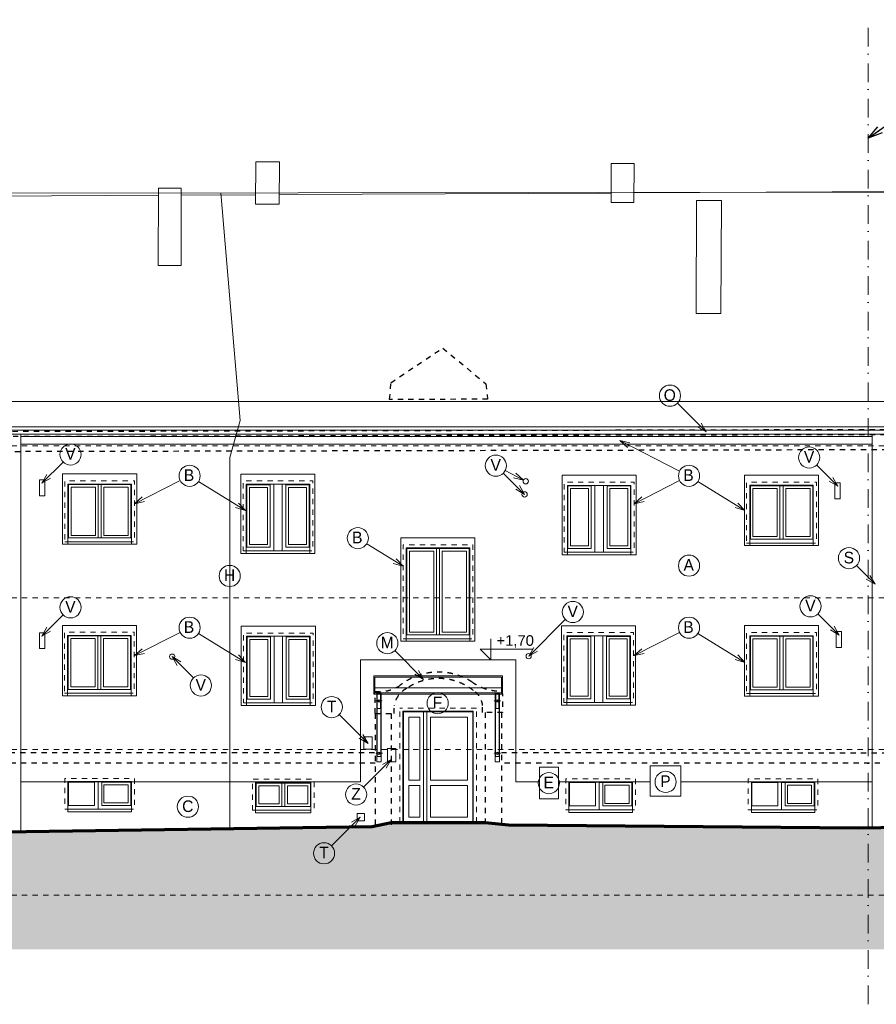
# Model space of a CAD drawing. Extents: x -2490 to 234697, y -105219 to -45378.
# Tile 9 of 15: x 38154 to 54352, y -63986 to -45378. Entities that reach past the tile are written whole.
import ezdxf

# ---------------------------------------------------------------- set-up
doc = ezdxf.new("R2010")
doc.units = 0
doc.header["$MEASUREMENT"] = 0
for name, pattern in [('Čerchovaná', [670.277762, 352.777767, -176.388884, 0, -141.111112]), ('ČERCHOVANÁ2', [5, 2.5, -1.25, 0, -1.25]), ('čárkovaná S', [200, 100, -100]), ('ČÁRKOVANÁ2', [9.525, 6.35, -3.175])]:
    doc.linetypes.add(name, pattern=pattern)
doc.layers.add('2D kreslení - obecné_Číslo_pera__241', color=9, linetype='Continuous', lineweight=13, true_color=0x808080)
doc.layers.add('vodorovné konstrukce_Číslo_pera__241', color=9, linetype='Continuous', lineweight=13, true_color=0x808080)
for name, color, linetype, lineweight in [('2D VÝPLNĚ_Číslo_pera__4', 91, 'Continuous', 13), ('2D ČÁRY_Číslo_pera__1', 7, 'Continuous', 15), ('2D ČÁRY_Číslo_pera__3', 150, 'Continuous', 13), ('blok F_hromosvody_Číslo_pera__1', 7, 'Continuous', 15), ('blok F_komíny_Číslo_pera__1', 7, 'Continuous', 15), ('blok F_pohled4_ADSL_Číslo_pera__1', 7, 'Continuous', 15), ('blok F_pohled4_fasáda_Číslo_pera__2', 1, 'Continuous', 25), ('blok F_pohled4_mřížky_Číslo_pera__1', 7, 'Continuous', 15), ('blok F_pohled4_okna_Číslo_pera__1', 7, 'Continuous', 15), ('blok F_pohled4_otvory_Číslo_pera__1', 7, 'Continuous', 15), ('blok F_pohled4_RIS_Číslo_pera__1', 7, 'Continuous', 15), ('blok F_pohled4_střecha_Číslo_pera__1', 7, 'Continuous', 15), ('blok F_pohled4_střecha_Číslo_pera__2', 1, 'Continuous', 25), ('blok F_pohled4_terén_Číslo_pera__6', 190, 'Continuous', 70), ('blok F_pohled4_zvonky_Číslo_pera__1', 7, 'Continuous', 15), ('blok I_komíny_Číslo_pera__1', 7, 'Continuous', 15), ('blok I_pohled5_střecha_Číslo_pera__1', 7, 'Continuous', 15), ('KRESBA_Číslo_pera__1', 7, 'Continuous', 15), ('KRESBA_Číslo_pera__4', 91, 'Continuous', 13), ('OSY_Číslo_pera__1', 7, 'Continuous', 15), ('POZNÁMKY.POPISKA_Číslo_pera__4', 91, 'Continuous', 13), ('POZNÁMKY.TEXT_Číslo_pera__4', 91, 'Continuous', 13), ('čárkovaná_Číslo_pera__1', 7, 'Continuous', 15)]:
    doc.layers.add(name, color=color, linetype=linetype, lineweight=lineweight)
doc.layers.add('vodorovné konstrukce', color=7, linetype='Continuous')
doc.styles.add('GENERATED_STYLE_1', font='arial.ttf')
doc.styles.add('GENERATED_STYLE_3', font='txt')
doc.styles.get("Standard").update_dxf_attribs({"font": 'txt', "bigfont": 'BIGFONT.SHX'})
doc.dimstyles.new('GENERATED_STYLE__4', dxfattribs={"dimtxt": 0.18, "dimasz": 273.6, "dimexe": 0.18, "dimexo": 0.0625, "dimgap": 0.09, "dimtad": 0, "dimtih": 1, "dimtoh": 1, "dimdec": 4, "dimzin": 0, "dimdsep": 46, "dimtxsty": 'Standard', "dimcen": 0.09, "dimadec": 0, "dimazin": 0, "dimtfac": 1, "dimtdec": 4, "dimtmove": 0, "dimatfit": 3, "dimldrblk": 'ARROWHEAD_3', "dimfxl": 0, "dimtolj": 1, "dimtzin": 0, "dimarcsym": 0})

# ---------------------------------------------------------------- blocks, each defined once
blk = doc.blocks.new('LINE_11432', base_point=(45791, -57847))
at = {"layer": 'vodorovné konstrukce_Číslo_pera__241', "linetype": 'Continuous'}
for q in [(45247, -57303), (45695, -57679), (45624, -57750)]:
    blk.add_line((45791, -57847), q, dxfattribs=at)
blk = doc.blocks.new('LINE_11873', base_point=(54328, -56046))
at = {"layer": 'vodorovné konstrukce_Číslo_pera__241', "linetype": 'Continuous'}
for q in [(53977, -55695), (54161, -55950), (54231, -55879)]:
    blk.add_line((54328, -56046), q, dxfattribs=at)
blk = doc.blocks.new('LINE_11875', base_point=(51135, -53168))
at = {"layer": 'vodorovné konstrukce_Číslo_pera__241', "linetype": 'Continuous'}
for q in [(50591, -52624), (51039, -53001), (50968, -53072)]:
    blk.add_line((51135, -53168), q, dxfattribs=at)
blk = doc.blocks.new('LINE_11876', base_point=(44595, -60446))
at = {"layer": 'vodorovné konstrukce_Číslo_pera__241', "linetype": 'Continuous'}
for q in [(44051, -60990), (44428, -60543), (44499, -60614)]:
    blk.add_line((44595, -60446), q, dxfattribs=at)
blk = doc.blocks.new('LINE_11877', base_point=(45180, -59357))
at = {"layer": 'vodorovné konstrukce_Číslo_pera__241', "linetype": 'Continuous'}
for q in [(44657, -59880), (45013, -59454), (45083, -59525)]:
    blk.add_line((45180, -59357), q, dxfattribs=at)
blk = doc.blocks.new('LINE_11878', base_point=(44740, -59055))
at = {"layer": 'vodorovné konstrukce_Číslo_pera__241', "linetype": 'Continuous'}
for q in [(44196, -58511), (44573, -58958), (44644, -58887)]:
    blk.add_line((44740, -59055), q, dxfattribs=at)
blk = doc.blocks.new('LINE_11882', base_point=(38572, -57028))
at = {"layer": 'vodorovné konstrukce_Číslo_pera__241', "linetype": 'Continuous'}
for q in [(38974, -56625), (38668, -56861), (38739, -56931)]:
    blk.add_line((38572, -57028), q, dxfattribs=at)
blk = doc.blocks.new('LINE_11884', base_point=(38572, -54139))
at = {"layer": 'vodorovné konstrukce_Číslo_pera__241', "linetype": 'Continuous'}
for q in [(38974, -53737), (38668, -53972), (38739, -54043)]:
    blk.add_line((38572, -54139), q, dxfattribs=at)
blk = doc.blocks.new('LINE_11886', base_point=(41037, -57416))
at = {"layer": 'vodorovné konstrukce_Číslo_pera__241', "linetype": 'Continuous'}
for q in [(41439, -57818), (41204, -57512), (41133, -57583)]:
    blk.add_line((41037, -57416), q, dxfattribs=at)
blk = doc.blocks.new('LINE_11887', base_point=(47779, -57407))
at = {"layer": 'vodorovné konstrukce_Číslo_pera__241', "linetype": 'Continuous'}
for q in [(48472, -56713), (47875, -57240), (47946, -57310)]:
    blk.add_line((47779, -57407), q, dxfattribs=at)
blk = doc.blocks.new('LINE_11888', base_point=(47702, -54350))
at = {"layer": 'vodorovné konstrukce_Číslo_pera__241', "linetype": 'Continuous'}
for q in [(47299, -53947), (47535, -54253), (47605, -54183)]:
    blk.add_line((47702, -54350), q, dxfattribs=at)
blk = doc.blocks.new('LINE_11889', base_point=(47679, -54078))
at = {"layer": 'vodorovné konstrukce_Číslo_pera__241', "linetype": 'Continuous'}
for q in [(47335, -53898), (47537, -53947), (47490, -54036)]:
    blk.add_line((47679, -54078), q, dxfattribs=at)
blk = doc.blocks.new('LINE_11890', base_point=(53652, -57008))
at = {"layer": 'vodorovné konstrukce_Číslo_pera__241', "linetype": 'Continuous'}
for q in [(53249, -56606), (53485, -56911), (53555, -56841)]:
    blk.add_line((53652, -57008), q, dxfattribs=at)
blk = doc.blocks.new('LINE_11891', base_point=(53627, -54196))
at = {"layer": 'vodorovné konstrukce_Číslo_pera__241', "linetype": 'Continuous'}
for q in [(53225, -53794), (53460, -54100), (53531, -54029)]:
    blk.add_line((53627, -54196), q, dxfattribs=at)
blk = doc.blocks.new('LINE_11906', base_point=(40327, -54525))
at = {"layer": 'vodorovné konstrukce_Číslo_pera__241', "linetype": 'Continuous'}
for q in [(41189, -54089), (40471, -54396), (40516, -54486)]:
    blk.add_line((40327, -54525), q, dxfattribs=at)
blk = doc.blocks.new('LINE_11907', base_point=(42424, -54653))
at = {"layer": 'vodorovné konstrukce_Číslo_pera__241', "linetype": 'Continuous'}
for q in [(41535, -54107), (42291, -54513), (42238, -54598)]:
    blk.add_line((42424, -54653), q, dxfattribs=at)
blk = doc.blocks.new('LINE_11908', base_point=(40327, -57396))
at = {"layer": 'vodorovné konstrukce_Číslo_pera__241', "linetype": 'Continuous'}
for q in [(41189, -56960), (40471, -57267), (40516, -57357)]:
    blk.add_line((40327, -57396), q, dxfattribs=at)
blk = doc.blocks.new('LINE_11909', base_point=(42424, -57524))
at = {"layer": 'vodorovné konstrukce_Číslo_pera__241', "linetype": 'Continuous'}
for q in [(41535, -56978), (42238, -57469), (42291, -57384)]:
    blk.add_line((42424, -57524), q, dxfattribs=at)
blk = doc.blocks.new('LINE_11910', base_point=(45403, -55707))
at = {"layer": 'vodorovné konstrukce_Číslo_pera__241', "linetype": 'Continuous'}
for q in [(44716, -55285), (45271, -55567), (45218, -55652)]:
    blk.add_line((45403, -55707), q, dxfattribs=at)
blk = doc.blocks.new('LINE_11911', base_point=(49771, -54525))
at = {"layer": 'vodorovné konstrukce_Číslo_pera__241', "linetype": 'Continuous'}
for q in [(50633, -54089), (49915, -54396), (49960, -54486)]:
    blk.add_line((49771, -54525), q, dxfattribs=at)
blk = doc.blocks.new('LINE_11912', base_point=(51868, -54653))
at = {"layer": 'vodorovné konstrukce_Číslo_pera__241', "linetype": 'Continuous'}
for q in [(50979, -54107), (51735, -54513), (51683, -54598)]:
    blk.add_line((51868, -54653), q, dxfattribs=at)
blk = doc.blocks.new('LINE_11913', base_point=(49771, -57396))
at = {"layer": 'vodorovné konstrukce_Číslo_pera__241', "linetype": 'Continuous'}
for q in [(50633, -56960), (49915, -57267), (49960, -57357)]:
    blk.add_line((49771, -57396), q, dxfattribs=at)
blk = doc.blocks.new('LINE_11914', base_point=(51868, -57524))
at = {"layer": 'vodorovné konstrukce_Číslo_pera__241', "linetype": 'Continuous'}
for q in [(50979, -56978), (51683, -57469), (51735, -57384)]:
    blk.add_line((51868, -57524), q, dxfattribs=at)
blk = doc.blocks.new('LINE_11923', base_point=(49500, -53333))
at = {"layer": 'vodorovné konstrukce_Číslo_pera__241', "linetype": 'Continuous'}
for q in [(50633, -53907), (49689, -53373), (49644, -53462)]:
    blk.add_line((49500, -53333), q, dxfattribs=at)
blk = doc.blocks.new('ARROWHEAD_3')
at = {"linetype": 'Continuous'}
blk.add_line((0, 0), (-1, 0), dxfattribs=at)
at = {"linetype": 'Continuous', "flags": 128}
blk.add_lwpolyline([(-1, 0.2679), (0, 0), (-1, -0.2679)], dxfattribs=at)

msp = doc.modelspace()

# ---------------------------------------------------------------- hatches: boundary and pattern name
at = {"layer": '2D VÝPLNĚ_Číslo_pera__4', "linetype": 'Continuous'}
msp.add_hatch(color=8, dxfattribs=at).paths.add_polyline_path([(16400.4, -60939.3), (16400.4, -62947.4), (79994.4, -62947.4), (79994.4, -60469.2), (68836.6, -60504.9), (62835.6, -60510.9), (62451.1, -60407.8), (60721.3, -60407.8), (60043.4, -60589.5), (54018.6, -60647.9), (47400, -60590.9), (46958.3, -60552.2), (45179.9, -60552.2), (44817.1, -60622.9), (37843, -60726.9), (31528.3, -60823.5), (31068.1, -60557.8), (29298.5, -60557.8), (28838.2, -60823.5)], flags=0)

# ---------------------------------------------------------------- linework, layer by layer
at = {"layer": '2D kreslení - obecné_Číslo_pera__241', "color": 8, "linetype": 'Continuous'}
for centre in [(50449.8, -52482.8), (39115.7, -53595.2), (53083.2, -53652.3), (47158, -53805.9), (41366.8, -53997.8), (50811.2, -53997.8), (44548.4, -55175.8), (53835.3, -55553.6), (50811.2, -55694.9), (42125.6, -55890.6), (39115.7, -56484), (48613.7, -56571.7), (53107.9, -56464.1), (41366.8, -56868.8), (50811.2, -56868.8), (45106, -57161.1), (41580.7, -57959.9), (44055, -58369.1), (46057.5, -58295.1), (48160.5, -59805.9), (50367.3, -59782.9), (44515.8, -60021.3), (41334.8, -60252.1), (43909.9, -61131.8)]:
    msp.add_circle(centre, 200, dxfattribs=at)
at = {"layer": '2D ČÁRY_Číslo_pera__1', "color": 8, "linetype": 'Čerchovaná'}
msp.add_line((54199.2, -63985.9), (54199.2, -45377.9), dxfattribs=at)
at = {"layer": '2D ČÁRY_Číslo_pera__1', "color": 8, "linetype": 'Continuous'}
for p, q in [((22155.4, -52596.5), (71801.5, -52596.5)), ((21160.7, -53132.9), (72796.2, -53132.9)), ((21236.3, -53207.9), (72721.8, -53207.9)), ((21285.5, -53074.7), (72671.5, -53074.7)), ((38176.6, -53207.9), (38176.6, -60721.9)), ((54276.2, -53207.9), (54276.2, -60645.4)), ((38176.6, -53252.2), (54276.2, -53252.2)), ((38176.6, -53402.2), (54276.2, -53402.2)), ((38176.6, -59782.9), (44598.6, -59782.9)), ((47535, -59782.9), (47981, -59782.9)), ((48345.4, -59782.9), (50077.5, -59782.9)), ((50657.1, -59782.9), (54276.2, -59782.9))]:
    msp.add_line(p, q, dxfattribs=at)
at = {"layer": '2D ČÁRY_Číslo_pera__1', "color": 8, "linetype": 'Continuous', "flags": 128}
for points in [[(40266.8, -55242.9), (40266.8, -55292.9), (40366.8, -55292.9), (40366.8, -53961.8), (38966.8, -53961.8), (38966.8, -55292.9), (39066.8, -55292.9), (39066.8, -55242.9)], [(43638, -55415.9), (43638, -55465.9), (43738, -55465.9), (43738, -53964.8), (42338, -53964.8), (42338, -55465.9), (42438, -55465.9), (42438, -55415.9)], [(49711.2, -55438.9), (49711.2, -55488.9), (49811.2, -55488.9), (49811.2, -53987.8), (48411.2, -53987.8), (48411.2, -55488.9), (48511.2, -55488.9), (48511.2, -55438.9)], [(53160.1, -55267.9), (53160.1, -55317.9), (53260.1, -55317.9), (53260.1, -53986.8), (51860.1, -53986.8), (51860.1, -55317.9), (51960.1, -55317.9), (51960.1, -55267.9)], [(39696.8, -55172.9), (39696.8, -54162.9), (39636.8, -54162.9), (39636.8, -55172.9)], [(52590.1, -55197.9), (52590.1, -54187.9), (52530.1, -54187.9), (52530.1, -55197.9)], [(46663.3, -57075.9), (46663.3, -57125.9), (46763.3, -57125.9), (46763.3, -55168.8), (45363.3, -55168.8), (45363.3, -57125.9), (45463.3, -57125.9), (45463.3, -57075.9)], [(46093.3, -57005.9), (46093.3, -55369.9), (46033.3, -55369.9), (46033.3, -57005.9)], [(40260.7, -58104.9), (40260.7, -58154.9), (40360.7, -58154.9), (40360.7, -56823.8), (38960.7, -56823.8), (38960.7, -58154.9), (39060.7, -58154.9), (39060.7, -58104.9)], [(43645, -58289.9), (43645, -58339.9), (43745, -58339.9), (43745, -56838.8), (42345, -56838.8), (42345, -58339.9), (42445, -58339.9), (42445, -58289.9)], [(49701.4, -58281.9), (49701.4, -58331.9), (49801.4, -58331.9), (49801.4, -56830.8), (48401.4, -56830.8), (48401.4, -58331.9), (48501.4, -58331.9), (48501.4, -58281.9)], [(53160.1, -58110.9), (53160.1, -58160.9), (53260.1, -58160.9), (53260.1, -56829.8), (51860.1, -56829.8), (51860.1, -58160.9), (51960.1, -58160.9), (51960.1, -58110.9)], [(39690.7, -58034.9), (39690.7, -57024.9), (39630.7, -57024.9), (39630.7, -58034.9)], [(52590.1, -58040.9), (52590.1, -57030.9), (52530.1, -57030.9), (52530.1, -58040.9)], [(43169.6, -60245.9), (43169.6, -59803.9), (43109.6, -59803.9), (43109.6, -60245.9)]]:
    msp.add_lwpolyline(points, dxfattribs=at)
at = {"layer": '2D ČÁRY_Číslo_pera__1', "color": 8, "linetype": 'čárkovaná S', "flags": 128}
for points in [[(39006.8, -55242.9), (40326.8, -55242.9), (40326.8, -54092.9), (39006.8, -54092.9)], [(42378, -55415.9), (43698, -55415.9), (43698, -54095.9), (42378, -54095.9)], [(48451.2, -55438.9), (49771.2, -55438.9), (49771.2, -54118.9), (48451.2, -54118.9)], [(51900.1, -55267.9), (53220.1, -55267.9), (53220.1, -54117.9), (51900.1, -54117.9)], [(45403.3, -57075.9), (46723.3, -57075.9), (46723.3, -55299.9), (45403.3, -55299.9)], [(39000.7, -58104.9), (40320.7, -58104.9), (40320.7, -56954.9), (39000.7, -56954.9)], [(42385, -58289.9), (43705, -58289.9), (43705, -56969.9), (42385, -56969.9)], [(48441.4, -58281.9), (49761.4, -58281.9), (49761.4, -56961.9), (48441.4, -56961.9)], [(51900.1, -58110.9), (53220.1, -58110.9), (53220.1, -56960.9), (51900.1, -56960.9)], [(39007, -60299.9), (40326.1, -60299.9), (40326.1, -59717.9), (39007, -59717.9)], [(48480, -60307.9), (49799.2, -60307.9), (49799.2, -59725.9), (48480, -59725.9)], [(51930, -60307.9), (53249.1, -60307.9), (53249.1, -59725.9), (51930, -59725.9)], [(42556, -60315.9), (43721.8, -60315.9), (43721.8, -59733.9), (42556, -59733.9)]]:
    msp.add_lwpolyline(points, close=True, dxfattribs=at)
at = {"layer": '2D ČÁRY_Číslo_pera__1', "color": 8, "linetype": 'Continuous', "flags": 128}
for points in [[(39066.8, -55242.9), (40266.8, -55242.9), (40266.8, -54152.9), (39066.8, -54152.9)], [(39076.8, -55172.9), (40256.8, -55172.9), (40256.8, -54162.9), (39076.8, -54162.9)], [(39126.8, -55122.9), (39586.8, -55122.9), (39586.8, -54212.9), (39126.8, -54212.9)], [(39746.8, -55122.9), (40206.8, -55122.9), (40206.8, -54212.9), (39746.8, -54212.9)], [(42438, -55415.9), (43638, -55415.9), (43638, -54155.9), (42438, -54155.9)], [(42448, -55345.9), (42888, -55345.9), (42888, -54165.9), (42448, -54165.9)], [(42498, -55295.9), (42838, -55295.9), (42838, -54215.9), (42498, -54215.9)], [(43628, -55345.9), (43188, -55345.9), (43188, -54165.9), (43628, -54165.9)], [(43578, -55295.9), (43238, -55295.9), (43238, -54215.9), (43578, -54215.9)], [(48511.2, -55438.9), (49711.2, -55438.9), (49711.2, -54178.9), (48511.2, -54178.9)], [(48521.2, -55368.9), (48961.2, -55368.9), (48961.2, -54188.9), (48521.2, -54188.9)], [(48571.2, -55318.9), (48911.2, -55318.9), (48911.2, -54238.9), (48571.2, -54238.9)], [(49701.2, -55368.9), (49261.2, -55368.9), (49261.2, -54188.9), (49701.2, -54188.9)], [(49651.2, -55318.9), (49311.2, -55318.9), (49311.2, -54238.9), (49651.2, -54238.9)], [(51960.1, -55267.9), (53160.1, -55267.9), (53160.1, -54177.9), (51960.1, -54177.9)], [(51970.1, -55197.9), (53150.1, -55197.9), (53150.1, -54187.9), (51970.1, -54187.9)], [(52020.1, -55147.9), (52480.1, -55147.9), (52480.1, -54237.9), (52020.1, -54237.9)], [(52640.1, -55147.9), (53100.1, -55147.9), (53100.1, -54237.9), (52640.1, -54237.9)], [(45463.3, -57075.9), (46663.3, -57075.9), (46663.3, -55359.9), (45463.3, -55359.9)], [(45473.3, -57005.9), (46653.3, -57005.9), (46653.3, -55369.9), (45473.3, -55369.9)], [(45523.3, -56955.9), (45983.3, -56955.9), (45983.3, -55419.9), (45523.3, -55419.9)], [(46143.3, -56955.9), (46603.3, -56955.9), (46603.3, -55419.9), (46143.3, -55419.9)], [(39060.7, -58104.9), (40260.7, -58104.9), (40260.7, -57014.9), (39060.7, -57014.9)], [(39070.7, -58034.9), (40250.7, -58034.9), (40250.7, -57024.9), (39070.7, -57024.9)], [(39120.7, -57984.9), (39580.7, -57984.9), (39580.7, -57074.9), (39120.7, -57074.9)], [(39740.7, -57984.9), (40200.7, -57984.9), (40200.7, -57074.9), (39740.7, -57074.9)], [(42445, -58289.9), (43645, -58289.9), (43645, -57029.9), (42445, -57029.9)], [(42455, -58219.9), (42895, -58219.9), (42895, -57039.9), (42455, -57039.9)], [(42505, -58169.9), (42845, -58169.9), (42845, -57089.9), (42505, -57089.9)], [(43635, -58219.9), (43195, -58219.9), (43195, -57039.9), (43635, -57039.9)], [(43585, -58169.9), (43245, -58169.9), (43245, -57089.9), (43585, -57089.9)], [(48501.4, -58281.9), (49701.4, -58281.9), (49701.4, -57021.9), (48501.4, -57021.9)], [(48511.4, -58211.9), (48951.4, -58211.9), (48951.4, -57031.9), (48511.4, -57031.9)], [(48561.4, -58161.9), (48901.4, -58161.9), (48901.4, -57081.9), (48561.4, -57081.9)], [(49691.4, -58211.9), (49251.4, -58211.9), (49251.4, -57031.9), (49691.4, -57031.9)], [(49641.4, -58161.9), (49301.4, -58161.9), (49301.4, -57081.9), (49641.4, -57081.9)], [(51960.1, -58110.9), (53160.1, -58110.9), (53160.1, -57020.9), (51960.1, -57020.9)], [(51970.1, -58040.9), (53150.1, -58040.9), (53150.1, -57030.9), (51970.1, -57030.9)], [(52020.1, -57990.9), (52480.1, -57990.9), (52480.1, -57080.9), (52020.1, -57080.9)], [(52640.1, -57990.9), (53100.1, -57990.9), (53100.1, -57080.9), (52640.1, -57080.9)], [(45721.8, -59752.2), (45721.8, -58557.3), (45511.8, -58557.3), (45511.8, -59752.2)], [(45851.8, -60552.2), (45851.8, -58457.3), (45791.8, -58457.3), (45791.8, -60552.2)], [(46621.8, -58557.3), (45921.8, -58557.3), (45921.8, -59752.2), (46621.8, -59752.2)], [(39067, -60299.9), (40266.1, -60299.9), (40266.1, -59777.9), (39067, -59777.9)], [(39077, -60229.9), (39567.2, -60229.9), (39567.2, -59787.9), (39077, -59787.9)], [(39637.2, -60299.9), (40266.1, -60299.9), (40266.1, -59782.9), (39637.2, -59782.9)], [(39707.2, -60229.9), (40256.1, -60229.9), (40256.1, -59787.9), (39707.2, -59787.9)], [(40206.1, -60179.9), (40206.1, -59837.9), (39747.2, -59837.9), (39747.2, -60179.9)], [(42616, -60315.9), (43661.8, -60315.9), (43661.8, -59793.9), (42616, -59793.9)], [(42626, -60245.9), (43651.8, -60245.9), (43651.8, -59803.9), (42626, -59803.9)], [(42676, -60195.9), (43059.6, -60195.9), (43059.6, -59853.9), (42676, -59853.9)], [(43601.8, -60195.9), (43601.8, -59853.9), (43219.6, -59853.9), (43219.6, -60195.9)], [(45721.8, -60452.2), (45721.8, -59852.2), (45511.8, -59852.2), (45511.8, -60452.2)], [(46621.8, -59852.2), (45921.8, -59852.2), (45921.8, -60452.2), (46621.8, -60452.2)], [(48540, -60307.9), (49739.2, -60307.9), (49739.2, -59785.9), (48540, -59785.9)], [(48550, -60237.9), (49040.3, -60237.9), (49040.3, -59795.9), (48550, -59795.9)], [(49110.3, -60307.9), (49739.2, -60307.9), (49739.2, -59790.9), (49110.3, -59790.9)], [(49180.3, -60237.9), (49729.2, -60237.9), (49729.2, -59795.9), (49180.3, -59795.9)], [(49679.2, -60187.9), (49679.2, -59845.9), (49220.3, -59845.9), (49220.3, -60187.9)], [(51990, -60307.9), (53189.1, -60307.9), (53189.1, -59785.9), (51990, -59785.9)], [(52000, -60237.9), (52490.2, -60237.9), (52490.2, -59795.9), (52000, -59795.9)], [(52560.2, -60307.9), (53189.1, -60307.9), (53189.1, -59790.9), (52560.2, -59790.9)], [(52630.2, -60237.9), (53179.1, -60237.9), (53179.1, -59795.9), (52630.2, -59795.9)], [(53129.1, -60187.9), (53129.1, -59845.9), (52670.2, -59845.9), (52670.2, -60187.9)], [(39067, -60299.9), (40266.1, -60299.9), (40266.1, -60349.9), (39067, -60349.9)], [(42616, -60315.9), (43661.8, -60315.9), (43661.8, -60365.9), (42616, -60365.9)], [(48540, -60307.9), (49739.2, -60307.9), (49739.2, -60357.9), (48540, -60357.9)], [(51990, -60307.9), (53189.1, -60307.9), (53189.1, -60357.9), (51990, -60357.9)]]:
    msp.add_lwpolyline(points, close=True, dxfattribs=at)
at = {"layer": '2D ČÁRY_Číslo_pera__3', "color": 8, "linetype": 'čárkovaná S'}
for p, q in [((234697.5, -53432.2), (-2489.7, -53432.2)), ((234697.5, -56302.2), (-2489.7, -56302.2)), ((234697.5, -59172.2), (-2489.7, -59172.2)), ((234697.5, -61922.2), (-2489.7, -61922.2))]:
    msp.add_line(p, q, dxfattribs=at)
at = {"layer": 'blok F_hromosvody_Číslo_pera__1', "color": 8, "linetype": 'Continuous'}
for p, q in [((27467.3, -48666.9), (55327.2, -48638.9)), ((42325.6, -52950.9), (41957.4, -48652.3)), ((42125.6, -53652.5), (42325.6, -52950.9)), ((42125.6, -60663), (42125.6, -53652.5))]:
    msp.add_line(p, q, dxfattribs=at)
at = {"layer": 'blok F_komíny_Číslo_pera__1', "color": 8, "linetype": 'Continuous'}
for p, q in [((42613.3, -48862.6), (42616.5, -48061.5)), ((42616.5, -48061.5), (43067.5, -48061.5)), ((43062, -48862.6), (43065.2, -48063.9)), ((49335.7, -48829.7), (49338.7, -48092.9)), ((49338.7, -48092.9), (49770.7, -48092.9)), ((49767.8, -48829.7), (49770.7, -48092.9)), ((40772.6, -50022.9), (40778.5, -48558.9)), ((40778.5, -48558.9), (41210.3, -48558.9)), ((41204.4, -50022.9), (41210.3, -48558.9)), ((42613.3, -48862.6), (43062, -48862.6)), ((49335.7, -48829.7), (49767.8, -48829.7)), ((50944.5, -50930.8), (50953.1, -48794.9)), ((50953.1, -48794.9), (51423.2, -48794.9)), ((51414.6, -50930.8), (51423.2, -48794.9)), ((40772.6, -50022.9), (41204.4, -50022.9)), ((50944.5, -50930.8), (51414.6, -50930.8))]:
    msp.add_line(p, q, dxfattribs=at)
at = {"layer": 'blok F_pohled4_ADSL_Číslo_pera__1', "color": 8, "linetype": 'Continuous', "flags": 128}
for points in [[(44659.8, -58934), (44819.8, -58934), (44819.8, -59164), (44659.8, -59164)], [(44533.1, -60377.2), (44673.1, -60377.2), (44673.1, -60517.2), (44533.1, -60517.2)]]:
    msp.add_lwpolyline(points, close=True, dxfattribs=at)
at = {"layer": 'blok F_pohled4_fasáda_Číslo_pera__2', "color": 8, "linetype": 'čárkovaná S'}
for p, q in [((21421, -53194.9), (72527.3, -53079.9)), ((72528.3, -53179.9), (21421, -53294.9)), ((21861.5, -53570.9), (72097.2, -53461.9)), ((44875.2, -58490.9), (44875.8, -58071.9)), ((47278.7, -58064.9), (47286.4, -58469.9)), ((45237.8, -58491.9), (45235.6, -58340.9)), ((46905.8, -58471.9), (46908.1, -58339.9)), ((44875.2, -58490.9), (45237.8, -58491.9)), ((44878.2, -58490.9), (44878.2, -60619.1)), ((45179.9, -58491.7), (45179.9, -60600.1)), ((47286.4, -58469.9), (46905.8, -58471.9)), ((46958.3, -58471.6), (46958.3, -60581)), ((47262.3, -58470), (47262.3, -60587.8)), ((31365.3, -59228), (44878.2, -59229.6)), ((47262.3, -59229.9), (60421.2, -59231.5)), ((44878.2, -59429.2), (31365.3, -59427.8)), ((60421.2, -59430.7), (47262.3, -59429.4))]:
    msp.add_line(p, q, dxfattribs=at)
for centre, major_axis, ratio, start_param, end_param in [((46071.7, -58888.6), (477.4, 1080), 0.9998684, 6.1287694, 7.3893243), ((46074.3, -58893.5), (-516.5, 931.8), 0.9999815, 5.1124178, 6.3847889), ((44954.4, -57346.8), (384.6, -619.8), 0.999466, 5.6196119, 6.2532576), ((45673.9, -58411.1), (-252.7, 365), 0.9997254, 6.1650674, 7.0896049), ((47237, -57170.3), (884.3, -172.8), 0.9936247, 4.2785296, 4.9504012), ((46518.6, -58384.4), (142.7, -366), 0.997596, 1.3135639, 2.1955562)]:
    msp.add_ellipse(centre, major_axis=major_axis, ratio=ratio, start_param=start_param, end_param=end_param, dxfattribs=at)
at = {"layer": 'blok F_pohled4_mřížky_Číslo_pera__1', "color": 8, "linetype": 'Continuous', "flags": 128}
for points in [[(38529.7, -54074.5), (38629.7, -54074.5), (38629.7, -54374.5), (38529.7, -54374.5)], [(53567.5, -54131.5), (53667.5, -54131.5), (53667.5, -54431.5), (53567.5, -54431.5)], [(38529.7, -56963.2), (38629.7, -56963.2), (38629.7, -57263.2), (38529.7, -57263.2)], [(53592.2, -56943.3), (53692.2, -56943.3), (53692.2, -57243.3), (53592.2, -57243.3)]]:
    msp.add_lwpolyline(points, close=True, dxfattribs=at)
at = {"layer": 'blok F_pohled4_okna_Číslo_pera__1', "color": 8, "linetype": 'Continuous', "flags": 128}
msp.add_lwpolyline([(47535, -59782.9), (47535, -57477.3), (44598.6, -57477.3), (44598.6, -59782.9)], dxfattribs=at)
at = {"layer": 'blok F_pohled4_otvory_Číslo_pera__1', "color": 8, "linetype": 'Continuous'}
for centre in [(47723.2, -54100.9), (47702, -54349.9), (41036.8, -57415.9), (47778.6, -57406.9)]:
    msp.add_circle(centre, 50, dxfattribs=at)
at = {"layer": 'blok F_pohled4_RIS_Číslo_pera__1', "color": 8, "linetype": 'Continuous', "flags": 128}
for points in [[(47981, -59503.9), (48345.4, -59503.9), (48345.4, -60101.9), (47981, -60101.9)], [(50077.5, -59476.9), (50657.1, -59476.9), (50657.1, -60050.9), (50077.5, -60050.9)]]:
    msp.add_lwpolyline(points, close=True, dxfattribs=at)
at = {"layer": 'blok F_pohled4_střecha_Číslo_pera__1', "color": 8, "linetype": 'Continuous'}
for p, q in [((35510.4, -48720.9), (40778, -48695.4)), ((41209.7, -48693.3), (42614, -48686.6)), ((43062.7, -48684.4), (49336.4, -48654.1)), ((49768.5, -48652), (57542.6, -48614.4))]:
    msp.add_line(p, q, dxfattribs=at)
at = {"layer": 'blok F_pohled4_střecha_Číslo_pera__2', "color": 8, "linetype": 'čárkovaná S'}
for p, q in [((45172.7, -52237.9), (46154.7, -51582.9)), ((46154.7, -51582.9), (46971, -52261.9)), ((45149.2, -52555.9), (45172.7, -52237.9)), ((46971, -52261.9), (47002.6, -52551)), ((47002.6, -52551), (45149.2, -52555.9))]:
    msp.add_line(p, q, dxfattribs=at)
at = {"layer": 'blok F_pohled4_terén_Číslo_pera__6', "color": 8, "linetype": 'Continuous'}
for p, q in [((37843, -60726.9), (44817.1, -60622.9)), ((44817.1, -60622.9), (45179.9, -60552.2)), ((45179.9, -60552.2), (46958.3, -60552.2)), ((46958.3, -60552.2), (47400, -60590.9)), ((47400, -60590.9), (54018.6, -60647.9)), ((54018.6, -60647.9), (60043.4, -60589.5))]:
    msp.add_line(p, q, dxfattribs=at)
at = {"layer": 'blok F_pohled4_zvonky_Číslo_pera__1', "color": 8, "linetype": 'Continuous', "flags": 128}
msp.add_lwpolyline([(45106.8, -59152.3), (45266.8, -59152.3), (45266.8, -59402.3), (45106.8, -59402.3)], close=True, dxfattribs=at)
at = {"layer": 'blok I_komíny_Číslo_pera__1', "color": 8, "linetype": 'čárkovaná S'}
for p, q in [((45341.8, -60552.2), (45341.8, -58387.3)), ((46791.8, -58387.3), (45341.8, -58387.3)), ((46791.8, -60552.2), (46791.8, -58387.3))]:
    msp.add_line(p, q, dxfattribs=at)
at = {"layer": 'blok I_komíny_Číslo_pera__1', "color": 8, "linetype": 'Continuous'}
for p, q in [((45401.8, -60552.2), (45401.8, -58447.3)), ((46731.8, -58447.3), (45401.8, -58447.3)), ((45411.8, -60552.2), (45411.8, -58457.3)), ((46721.8, -58457.3), (45411.8, -58457.3)), ((46721.8, -60552.2), (46721.8, -58457.3)), ((46731.8, -60552.2), (46731.8, -58447.3))]:
    msp.add_line(p, q, dxfattribs=at)
at = {"layer": 'blok I_pohled5_střecha_Číslo_pera__1', "color": 8, "linetype": 'Continuous'}
for p, q in [((42958, -54155.9), (42958, -55415.9)), ((43118, -54155.9), (43118, -55415.9)), ((49031.2, -54178.9), (49031.2, -55438.9)), ((49191.2, -54178.9), (49191.2, -55438.9)), ((42965, -57029.9), (42965, -58289.9)), ((43125, -57029.9), (43125, -58289.9)), ((49021.4, -57021.9), (49021.4, -58281.9)), ((49181.4, -57021.9), (49181.4, -58281.9))]:
    msp.add_line(p, q, dxfattribs=at)
at = {"layer": 'KRESBA_Číslo_pera__1', "color": 8, "linetype": 'Continuous'}
for p, q in [((44851.8, -57777.3), (47281.8, -57777.3)), ((44851.8, -57777.3), (44851.8, -58118.4)), ((47266.8, -57802.3), (44866.8, -57802.3)), ((44866.8, -57802.3), (44866.8, -58102.3)), ((47266.8, -57802.3), (47266.8, -58102.3)), ((47281.8, -57777.3), (47281.8, -58118.4)), ((44866.8, -58002.3), (47266.8, -58002.3)), ((44855, -58122.3), (47278.6, -58122.3)), ((44866.8, -58102.3), (47266.8, -58102.3)), ((44906.8, -58102.3), (44906.8, -59402.3)), ((44911.8, -58107.3), (44911.8, -59302.3)), ((44981.8, -58107.3), (44981.8, -59302.3)), ((44986.8, -58102.3), (44986.8, -59402.3)), ((47146.8, -58102.3), (47146.8, -59402.3)), ((47151.8, -58107.3), (47151.8, -59302.3)), ((47221.8, -58107.3), (47221.8, -59302.3)), ((47226.8, -58102.3), (47226.8, -59402.3)), ((44981.8, -59302.3), (44911.8, -59302.3)), ((47151.8, -59302.3), (47221.8, -59302.3)), ((44986.8, -59402.3), (44906.8, -59402.3)), ((47146.8, -59402.3), (47226.8, -59402.3))]:
    msp.add_line(p, q, dxfattribs=at)
at = {"layer": 'KRESBA_Číslo_pera__1', "color": 8, "linetype": 'Continuous', "flags": 128}
for points in [[(39066.8, -55292.9), (40266.8, -55292.9), (40266.8, -55242.9), (39066.8, -55242.9)], [(42438, -55465.9), (43638, -55465.9), (43638, -55415.9), (42438, -55415.9)], [(48511.2, -55488.9), (49711.2, -55488.9), (49711.2, -55438.9), (48511.2, -55438.9)], [(51960.1, -55317.9), (53160.1, -55317.9), (53160.1, -55267.9), (51960.1, -55267.9)], [(45463.3, -57125.9), (46663.3, -57125.9), (46663.3, -57075.9), (45463.3, -57075.9)], [(39060.7, -58154.9), (40260.7, -58154.9), (40260.7, -58104.9), (39060.7, -58104.9)], [(51960.1, -58160.9), (53160.1, -58160.9), (53160.1, -58110.9), (51960.1, -58110.9)], [(42445, -58339.9), (43645, -58339.9), (43645, -58289.9), (42445, -58289.9)], [(48501.4, -58331.9), (49701.4, -58331.9), (49701.4, -58281.9), (48501.4, -58281.9)]]:
    msp.add_lwpolyline(points, close=True, dxfattribs=at)
for points in [[(44855, -58122.3, -0.6077044), (44853, -58115.5), (44866.8, -58102.3)], [(47278.6, -58122.3, 0.6077044), (47280.6, -58115.5), (47266.8, -58102.3)]]:
    msp.add_lwpolyline(points, format="xyb", dxfattribs=at)
at = {"layer": 'KRESBA_Číslo_pera__1', "color": 8, "linetype": 'Continuous'}
for centre in [(44948.3, -58252.3), (47185.3, -58252.3), (44948.3, -59242.3), (47185.3, -59242.3)]:
    msp.add_circle(centre, 20, dxfattribs=at)
at = {"layer": 'KRESBA_Číslo_pera__4', "color": 8, "linetype": 'Continuous', "flags": 128}
msp.add_lwpolyline([(47063.8, -57077.3), (47063.8, -57477.3), (46863.8, -57277.3), (47863.8, -57277.3)], dxfattribs=at)
at = {"layer": 'OSY_Číslo_pera__1', "color": 8, "linetype": 'ČERCHOVANÁ2'}
for p, q in [((44880.1, -58252.3), (45013.5, -58252.3)), ((47118.6, -58252.3), (47252, -58252.3)), ((44881.6, -59242.3), (45015, -59242.3)), ((47118.6, -59242.3), (47252, -59242.3))]:
    msp.add_line(p, q, dxfattribs=at)
at = {"layer": 'čárkovaná_Číslo_pera__1', "color": 8, "linetype": 'ČÁRKOVANÁ2'}
for p, q in [((44986.8, -58107.3), (44906.8, -58107.3)), ((44976.8, -58112.3), (44916.8, -58112.3)), ((44916.8, -58395.4), (44916.8, -58112.3)), ((44976.8, -58395.4), (44976.8, -58112.3)), ((47146.8, -58107.3), (47226.8, -58107.3)), ((47156.8, -58112.3), (47216.8, -58112.3)), ((47156.8, -58395.4), (47156.8, -58112.3)), ((47216.8, -58395.4), (47216.8, -58112.3)), ((44916.8, -58395.4), (44976.8, -58395.4)), ((47216.8, -58395.4), (47156.8, -58395.4))]:
    msp.add_line(p, q, dxfattribs=at)

# ---------------------------------------------------------------- block references
at = {"layer": 'vodorovné konstrukce', "color": 8, "linetype": 'Continuous'}
for name, p in [('LINE_11875', (51135.2, -53168.2)), ('LINE_11923', (49500.1, -53333.1)), ('LINE_11884', (38571.7, -54139.2)), ('LINE_11888', (47702, -54349.9)), ('LINE_11889', (47678.9, -54077.8)), ('LINE_11891', (53627.2, -54196.3)), ('LINE_11906', (40326.8, -54525.2)), ('LINE_11907', (42423.6, -54653.3)), ('LINE_11911', (49771.2, -54525.2)), ('LINE_11912', (51867.9, -54653.3)), ('LINE_11910', (45403.3, -55707.2)), ('LINE_11873', (54327.9, -56046.2)), ('LINE_11882', (38571.7, -57028)), ('LINE_11887', (47778.6, -57406.9)), ('LINE_11890', (53651.9, -57008.1)), ('LINE_11908', (40326.8, -57396.2)), ('LINE_11909', (42423.6, -57524.3)), ('LINE_11913', (49771.2, -57396.2)), ('LINE_11914', (51867.9, -57524.3)), ('LINE_11432', (45791.4, -57846.5)), ('LINE_11886', (41036.8, -57415.9)), ('LINE_11878', (44740.4, -59054.5)), ('LINE_11877', (45179.9, -59357.2)), ('LINE_11876', (44595.3, -60446.4))]:
    msp.add_blockref(name, p, dxfattribs=at)

# ---------------------------------------------------------------- texts
at = {"layer": 'POZNÁMKY.TEXT_Číslo_pera__4', "color": 8, "linetype": 'Continuous', "attachment_point": 4}
for s, insert, char_height, style in [('{O}', (50332.1, -52473.9), 220, 'GENERATED_STYLE_3'), ('{V}', (39015.1, -53582.7), 220, 'GENERATED_STYLE_3'), ('{V}', (52982.7, -53639.7), 220, 'GENERATED_STYLE_3'), ('{V}', (47057.4, -53793.3), 220, 'GENERATED_STYLE_3'), ('{B}', (41258.2, -53985.2), 220, 'GENERATED_STYLE_3'), ('{B}', (50702.5, -53985.2), 220, 'GENERATED_STYLE_3'), ('{B}', (44439.7, -55163.2), 220, 'GENERATED_STYLE_3'), ('{S}', (53734.8, -55544.9), 220, 'GENERATED_STYLE_3'), ('{A}', (50706.6, -55682.3), 220, 'GENERATED_STYLE_3'), ('{H}', (42017, -55878), 220, 'GENERATED_STYLE_3'), ('{V}', (39015.1, -56471.4), 220, 'GENERATED_STYLE_3'), ('{V}', (53007.4, -56451.5), 220, 'GENERATED_STYLE_3'), ('{V}', (48513.2, -56559.2), 220, 'GENERATED_STYLE_3'), ('{B}', (41258.2, -56856.2), 220, 'GENERATED_STYLE_3'), ('{B}', (50702.5, -56856.2), 220, 'GENERATED_STYLE_3'), ('{M}', (44980.3, -57148.6), 220, 'GENERATED_STYLE_3'), ('{+1,70}', (47170.8, -57128.8), 200, 'GENERATED_STYLE_1'), ('{V}', (41480.2, -57947.3), 220, 'GENERATED_STYLE_3'), ('{T}', (43962.5, -58356.6), 220, 'GENERATED_STYLE_3'), ('{F}', (45965, -58282.6), 220, 'GENERATED_STYLE_3'), ('{E}', (48059.9, -59793.3), 220, 'GENERATED_STYLE_3'), ('{P}', (50266.7, -59770.3), 220, 'GENERATED_STYLE_3'), ('{Z}', (44423.3, -60008.8), 220, 'GENERATED_STYLE_3'), ('{C}', (41226.2, -60243.2), 220, 'GENERATED_STYLE_3'), ('{T}', (43817.4, -61119.3), 220, 'GENERATED_STYLE_3')]:
    msp.add_mtext(s, dxfattribs=dict(at, insert=insert, char_height=char_height, style=style))

# ---------------------------------------------------------------- leaders
at = {"layer": 'POZNÁMKY.POPISKA_Číslo_pera__4', "color": 8, "linetype": 'Continuous', "annotation_type": 0, "has_hookline": 1, "hookline_direction": 0, "text_width": 2947.1}
msp.add_leader([(54199.2, -47619.3), (54776.5, -47203.9), (55226.1, -47203.9)], dimstyle='GENERATED_STYLE__4', dxfattribs=at)

doc.saveas('drawing.dxf')
